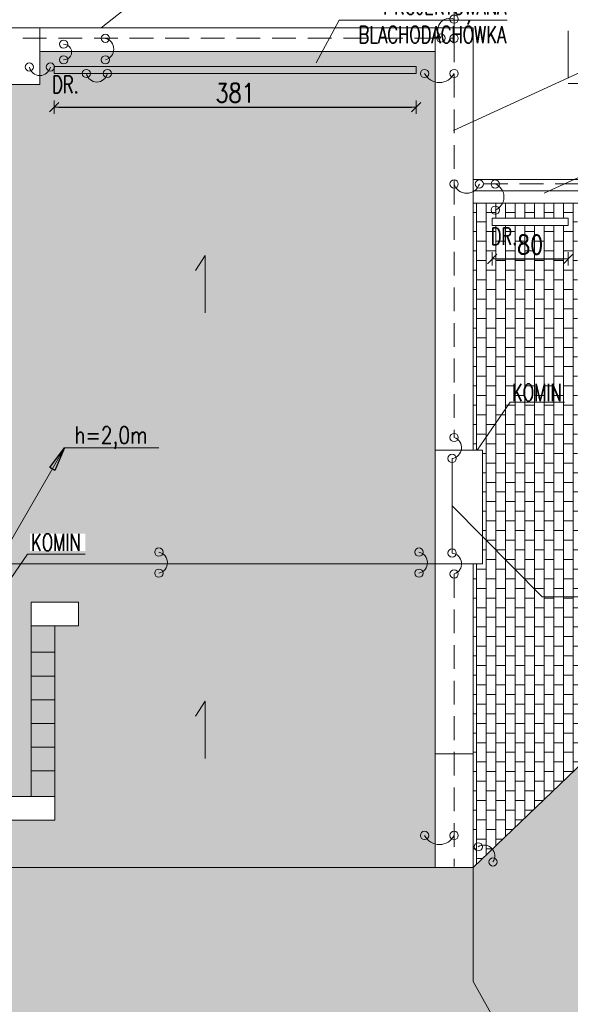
# Model space of a CAD drawing. Header units: millimetres. Extents: x 5973 to 39040, y 4443 to 37727.
# Tile 46 of 52: x 17391 to 17970, y 22097 to 23134. Entities that reach past the tile are written whole.
import ezdxf
from ezdxf.enums import TextEntityAlignment as Align

# ---------------------------------------------------------------- set-up
doc = ezdxf.new("R2010")
doc.units = ezdxf.units.MM
doc.linetypes.add('DASHED', pattern=[0.75, 0.5, -0.25])
doc.linetypes.add('HIDDEN', pattern=[0.375, 0.25, -0.125])
for name, color, linetype, lineweight in [('!MODUS_OPIS', 3, 'Continuous', 13), ('Cienka', 3, 'Continuous', 9), ('E_0', 4, 'Continuous', 15), ('Widok', 1, 'Continuous', 15), ('WYMIAROWANIE', 1, 'Continuous', 18)]:
    doc.layers.add(name, color=color, linetype=linetype, lineweight=lineweight)
doc.layers.add('E_ODN', color=1, linetype='Continuous')
doc.layers.add('INSTALACJA ODGROMOWA', color=7, linetype='Continuous')
doc.styles.add('TXT', font='simplex.shx', dxfattribs={"width": 0.8})
doc.dimstyles.new('DIM100', dxfattribs={"dimscale": 5, "dimtxt": 4, "dimasz": 1, "dimexe": 0, "dimexo": 0, "dimgap": 1, "dimtad": 1, "dimdec": 4, "dimrnd": 0.5, "dimdsep": 46, "dimtxsty": 'TXT', "dimblk1": 'TICK1', "dimblk2": 'TICK1', "dimsah": 1, "dimcen": 0, "dimse1": 1, "dimse2": 1, "dimclrd": 1, "dimclre": 7, "dimclrt": 9, "dimadec": 0, "dimazin": 0, "dimtfac": 1, "dimtdec": 4, "dimtmove": 2, "dimatfit": 3, "dimldrblk": 'TICK1', "dimfxl": 1, "dimtolj": 1, "dimarcsym": 0})
pattern_1 = [(90, (0.04, 0), (-10.16, 6e-16), []), (180, (0.04, 0), (-10.16, -10.16), [10.16, -10.16])]

# ---------------------------------------------------------------- blocks, each defined once
blk = doc.blocks.new('TICK1')
at = {"color": 2}
blk.add_line((-1, -1), (1, 1), dxfattribs=at)
at = {"color": 0}
for p, q in [((0, 0), (-1, 0)), ((0, -1.4), (0, 1.4))]:
    blk.add_line(p, q, dxfattribs=at)
blk = doc.blocks.new('*D157')
at = {"layer": 'Defpoints', "color": 0, "transparency": 16777216}
for p in [(15561.9, 23463.7), (15561.9, 22625.2), (19083, 22625.2)]:
    blk.add_point(p, dxfattribs=at)
at = {"layer": 'WYMIAROWANIE', "color": 1, "lineweight": -2, "transparency": 16777216}
blk.add_line((19078, 23463.7), (15566.9, 23463.7), dxfattribs=at)
at = {"layer": 'WYMIAROWANIE', "color": 1, "lineweight": -2, "transparency": 16777216, "xscale": 5, "yscale": 5, "zscale": 5, "rotation": 180}
blk.add_blockref('TICK1', (15561.9, 23463.7), dxfattribs=at)
at = {"layer": 'WYMIAROWANIE', "color": 1, "lineweight": -2, "transparency": 16777216, "xscale": 5, "yscale": 5, "zscale": 5}
blk.add_blockref('TICK1', (19083, 23463.7), dxfattribs=at)
at = {"layer": 'WYMIAROWANIE', "color": 9, "transparency": 16777216, "insert": (17322.5, 23478.7), "char_height": 20, "attachment_point": 5, "style": 'TXT'}
blk.add_mtext('\\A1;3521', dxfattribs=at)
blk = doc.blocks.new('*D172')
at = {"layer": 'Defpoints', "color": 0, "transparency": 16777216}
for p in [(16650, 23125.7), (19382.3, 23125.7), (16650, 20607.6)]:
    blk.add_point(p, dxfattribs=at)
at = {"layer": 'WYMIAROWANIE', "color": 1, "lineweight": -2, "transparency": 16777216}
blk.add_line((19382.3, 20612.6), (19382.3, 23120.7), dxfattribs=at)
at = {"layer": 'WYMIAROWANIE', "color": 1, "lineweight": -2, "transparency": 16777216, "xscale": 5, "yscale": 5, "zscale": 5}
for p, rotation in [((19382.3, 23125.7), 90), ((19382.3, 20607.6), 270)]:
    blk.add_blockref('TICK1', p, dxfattribs=dict(at, rotation=rotation))
at = {"layer": 'WYMIAROWANIE', "color": 9, "transparency": 16777216, "insert": (19367.3, 21866.6), "char_height": 20, "attachment_point": 5, "rotation": 90, "style": 'TXT'}
blk.add_mtext('\\A1;2518', dxfattribs=at)
blk = doc.blocks.new('E_PUSZKA')
at = {"layer": 'E_0', "color": 3}
blk.add_circle((0, 0), 4.35, dxfattribs=at)
blk = doc.blocks.new('E_STRZ_GORA')
at = {"layer": 'E_ODN'}
for p, q in [((-20.6, -27.7), (0, 0)), ((0, 0), (-13.7, -31.7)), ((-13.7, -31.7), (-20.6, -27.7))]:
    blk.add_line(p, q, dxfattribs=at)
blk.add_solid([(-13.7, -31.7), (-20.6, -27.7), (0, 0), (-20.6, -27.7)], dxfattribs=at)
blk = doc.blocks.new('ODGROMÓWKA')
at = {"layer": '!MODUS_OPIS', "ltscale": 0.7}
for p, q in [((4754.4, 14119.3), (4666.4, 13967)), ((4853.5, 14119.3), (4754.4, 14119.3)), ((5162.3, 14058.3), (5257.2, 13962.4)), ((5564.1, 13962.4), (5257.2, 13962.4))]:
    blk.add_line(p, q, dxfattribs=at)
at = {"layer": 'E_0'}
for p, q in [((5164.4, 14582.4), (5164.4, 14550.8)), ((5162.3, 14108.1), (5162.3, 14008.4))]:
    blk.add_line(p, q, dxfattribs=at)
at = {"layer": 'E_0', "color": 2, "linetype": 'HIDDEN', "ltscale": 100}
for p, q in [((3660.4, 14550.8), (5164.4, 14550.8)), ((5164.4, 14550.8), (5164.4, 14130.2)), ((5933.4, 14397.3), (5191, 14397.3)), ((5164.4, 13986.4), (5164.4, 13678.3))]:
    blk.add_line(p, q, dxfattribs=at)
at = {"layer": 'E_0', "color": 3, "linetype": 'DASHED', "ltscale": 100}
blk.add_lwpolyline([(2839.4, 12062.6), (2839.4, 13362.3), (2778.4, 13362.3), (2778.4, 14503.3), (3540.4, 14503.3), (3540.4, 14633.7), (5284.4, 14633.7), (5284.4, 14503.3), (6039.4, 14503.3), (6039.4, 13917.3), (6499.5, 13917.2), (6499.4, 12546.3), (4282.7, 12546.5), (4282.7, 12425.5), (3909.7, 12425.5), (3909.7, 12062.6)], dxfattribs=at)
at = {"layer": 'E_0'}
for centre, radius, start, end in [((5159.8, 14559.4), 12.5, 68.4601, 222.0484), ((4794.5, 14539.4), 11.7, 284.2512, 75.7488), ((4753.6, 14536.3), 8.26, 268.9353, 91.0647), ((4728.4, 14522.8), 11.3, 191.8092, 348.1908), ((4788.4, 14516), 11.3, 191.8092, 348.1908), ((5148.9, 14521.5), 17.4, 206.6522, 333.3478), ((5177.7, 14401.4), 13.9, 197.2901, 342.7099), ((5202, 14383.5), 14.9, 292.2716, 67.7284), ((5161, 14119.4), 11.3, 276.2458, 72.6274), ((4851.4, 13998.3), 11.3, 281.8092, 78.1908), ((5125.1, 13998.3), 11.3, 281.8092, 78.1908), ((5161, 13997.2), 11.3, 287.3726, 83.7542), ((5148.9, 13718.7), 17.4, 206.6522, 333.3478), ((5195.9, 13689.3), 11.3, 325.6074, 121.989)]:
    blk.add_arc(centre, radius, start, end, dxfattribs=at)
at = {"layer": '!MODUS_OPIS', "ltscale": 0.7, "xscale": 0.75, "yscale": 0.75, "zscale": 0.75}
blk.add_blockref('E_STRZ_GORA', (4754.4, 14119.3), dxfattribs=at)
at = {"layer": 'E_0', "xscale": -1}
for p, rotation in [((5164.4, 14571), 180), ((5150.5, 14551), 207.9059449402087), ((4717.3, 14520.5), 180), ((4739.5, 14520.5), 180), ((5133.3, 14513.7), 180), ((5164.4, 14513.7), 180), ((5164.4, 14397.3), 180), ((5191, 14397.3), 180), ((5207.7, 14397.3), 270), ((5207.7, 14369.7), 270), ((4853.7, 14009.4), 270), ((5127.5, 14009.4), 270), ((5162.3, 14008.4), 275.5634217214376), ((4853.7, 13987.2), 270), ((5127.5, 13987.2), 270), ((5164.4, 13986.4), 275.5634217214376), ((5133.3, 13710.9), 180), ((5164.4, 13710.9), 180)]:
    blk.add_blockref('E_PUSZKA', p, dxfattribs=dict(at, rotation=rotation))
at = {"layer": 'E_0'}
for p, rotation in [((4753.4, 14544.6), 264.4365782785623), ((4797.4, 14550.8), 264.4365782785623), ((5164.4, 14550.8), 180), ((4753.4, 14528.1), 264.4365782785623), ((4797.4, 14528.1), 264.4365782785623), ((4777.3, 14513.7), 180), ((4799.5, 14513.7), 180), ((5164.4, 14130.2), 264.4365782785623), ((5162.3, 14108.1), 264.4365782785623), ((5189.9, 13698.9), 313.7981669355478), ((5205.3, 13682.9), 313.7981669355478)]:
    blk.add_blockref('E_PUSZKA', p, dxfattribs=dict(at, rotation=rotation))
at = {"layer": '!MODUS_OPIS', "ltscale": 0.7, "style": 'TXT', "width": 0.8}
blk.add_text('h=2,0m', height=18, dxfattribs=at).set_placement((4803.3, 14132.7), align=Align.MIDDLE_CENTER)
blk = doc.blocks.new('*D301')
at = {"layer": 'Defpoints', "color": 0, "transparency": 16777216}
for p in [(17887.9, 22917.3), (17967.9, 22917.3), (17967.9, 22882)]:
    blk.add_point(p, dxfattribs=at)
at = {"layer": 'WYMIAROWANIE', "color": 1, "lineweight": -2, "transparency": 16777216}
blk.add_line((17892.9, 22882), (17962.9, 22882), dxfattribs=at)
at = {"layer": 'WYMIAROWANIE', "color": 1, "lineweight": -2, "transparency": 16777216, "xscale": 5, "yscale": 5, "zscale": 5, "rotation": 180}
blk.add_blockref('TICK1', (17887.9, 22882), dxfattribs=at)
at = {"layer": 'WYMIAROWANIE', "color": 1, "lineweight": -2, "transparency": 16777216, "xscale": 5, "yscale": 5, "zscale": 5}
blk.add_blockref('TICK1', (17967.9, 22882), dxfattribs=at)
at = {"layer": 'WYMIAROWANIE', "color": 9, "transparency": 16777216, "insert": (17927.9, 22897), "char_height": 20, "attachment_point": 5, "style": 'TXT'}
blk.add_mtext('\\A1;80', dxfattribs=at)
blk = doc.blocks.new('*D302')
at = {"layer": 'Defpoints', "color": 0, "transparency": 16777216}
for p in [(17426.9, 23077.3), (17807.9, 23077.3), (17807.9, 23042)]:
    blk.add_point(p, dxfattribs=at)
at = {"layer": 'WYMIAROWANIE', "color": 1, "lineweight": -2, "transparency": 16777216}
blk.add_line((17431.9, 23042), (17802.9, 23042), dxfattribs=at)
at = {"layer": 'WYMIAROWANIE', "color": 1, "lineweight": -2, "transparency": 16777216, "xscale": 5, "yscale": 5, "zscale": 5, "rotation": 180}
blk.add_blockref('TICK1', (17426.9, 23042), dxfattribs=at)
at = {"layer": 'WYMIAROWANIE', "color": 1, "lineweight": -2, "transparency": 16777216, "xscale": 5, "yscale": 5, "zscale": 5}
blk.add_blockref('TICK1', (17807.9, 23042), dxfattribs=at)
at = {"layer": 'WYMIAROWANIE', "color": 9, "transparency": 16777216, "insert": (17617.4, 23057), "char_height": 20, "attachment_point": 5, "style": 'TXT'}
blk.add_mtext('\\A1;381', dxfattribs=at)

msp = doc.modelspace()

# ---------------------------------------------------------------- hatches: boundary and pattern name
at = {"layer": 'Cienka', "transparency": 33554483}
h = msp.add_hatch(dxfattribs=at)
h.set_pattern_fill('AR-B816', color=256, scale=0.05, angle=90)
h.set_pattern_definition(pattern_1)
h.paths.add_polyline_path([(17411.92242, 23065.66483), (17349.56704, 23065.66483), (17245.57584, 22560.66483), (17827.90707, 22560.66483), (17827.90707, 23100.66483), (17411.92242, 23100.66483)])
h.paths.add_polyline_path([(16363.90707, 23100.66483), (16363.90707, 22560.66483), (16965.57584, 22560.66483), (16861.58464, 23065.66483), (16799.22925, 23065.66483), (16799.22925, 23100.66483)])
h.paths.add_polyline_path([(16548.86047, 22817.5934), (16548.86047, 22868.73626), (16588.86047, 22868.73626), (16588.86047, 22817.5934)], flags=16)
h.paths.add_polyline_path([(17401.62004, 22592.40347), (17459.82004, 22592.40347), (17459.82004, 22574.40347), (17401.62004, 22574.40347)], flags=16)
h.paths.add_polyline_path([(16419.4316, 22873.47307), (16477.6316, 22873.47307), (16477.6316, 22855.47307), (16419.4316, 22855.47307)], flags=16)
h = msp.add_hatch(dxfattribs=at)
h.set_pattern_fill('AR-B816', color=256, scale=0.07)
h.paths.add_polyline_path([(17987.90707, 22940.66483), (17987.90707, 22670.66483), (18067.90707, 22589.33174), (18067.90707, 22859.33174)])
h.paths.add_polyline_path([(18067.90707, 22859.33174), (18067.90707, 22589.33174), (18147.90707, 22670.66483), (18147.90707, 22940.66483)])
h.paths.add_polyline_path([(18517.90707, 22580.66483), (18517.90707, 22555.66483), (18517.90707, 22485.66483), (18542.90707, 22485.66483), (18542.90707, 22580.66483)])
h.paths.add_polyline_path([(18597.90707, 22355.58363), (18037.90707, 21816.16483), (17867.90707, 22120.66483), (17867.90707, 22240.66483), (18597.90707, 22940.66483)])
h.paths.add_polyline_path([(18849.53374, 21896.16483), (19057.90707, 21896.16483), (19057.90707, 21736.16483), (18849.53374, 21736.16483), (18849.53374, 21726.16483), (19057.92547, 21726.16483), (19057.92547, 21906.16483), (18849.53374, 21906.16483)])
h.paths.add_polyline_path([(18709.90707, 21611.87812), (18709.90707, 21684.66483), (18649.90707, 21684.66483), (18649.90707, 21669.69511), (18497.90707, 21816.16483), (19057.92547, 22355.49073), (19057.92547, 21277.43367), (19056.97911, 21277.43376)])
h.paths.add_polyline_path([(18419.90707, 22490.66483), (18359.90707, 22490.66483), (18359.90707, 22580.66483), (18419.90707, 22580.66483)], flags=16)
h.paths.add_polyline_path([(18542.90707, 22314.66483), (18409.90707, 22314.66483), (18409.90707, 22460.66483), (18542.90707, 22460.66483)], flags=16)
h.paths.add_polyline_path([(19057.90707, 21896.16483), (19057.90707, 21736.16483), (18849.53374, 21736.16483), (18768.20065, 21816.16483), (18849.53374, 21896.16483)], flags=16)
h.paths.add_polyline_path([(19002.90707, 22024.66483), (19002.90707, 21951.66483), (18869.90707, 21951.66483), (18869.90707, 22024.66483)], flags=16)
h.paths.add_polyline_path([(18869.90707, 21680.66483), (19002.90707, 21680.66483), (19002.90707, 21607.66483), (18869.90707, 21607.66483)], flags=16)
h.paths.add_polyline_path([(18414.90707, 22382.66483), (18537.90707, 22382.66483), (18537.90707, 22319.66483), (18414.90707, 22319.66483)], flags=0)
h.paths.add_polyline_path([(18414.90707, 22455.66483), (18537.90707, 22455.66483), (18537.90707, 22392.66483), (18414.90707, 22392.66483)], flags=0)
h.paths.add_polyline_path([(18874.90707, 22019.66483), (18997.90707, 22019.66483), (18997.90707, 21956.66483), (18874.90707, 21956.66483)], flags=0)
h.paths.add_polyline_path([(18997.90707, 21612.66483), (18874.90707, 21612.66483), (18874.90707, 21675.66483), (18997.90707, 21675.66483)], flags=0)
h.paths.add_polyline_path([(19057.90707, 21736.16483), (19057.90707, 21896.16483), (18976.57399, 21816.16483)], flags=0)
h = msp.add_hatch(dxfattribs=at)
h.set_pattern_fill('AR-B816', color=256, scale=0.05, angle=90)
h.set_pattern_definition(pattern_1)
h.paths.add_polyline_path([(17877.90707, 22680.66483), (17877.90707, 22560.66483), (17867.90707, 22560.66483), (17867.90707, 22240.66483), (18597.90707, 22940.66483), (18157.90707, 22940.66483), (18157.90707, 22670.5587), (18147.90707, 22670.66483), (18067.90707, 22589.33174), (17987.90707, 22670.5587), (17977.90707, 22670.5587), (17977.90707, 22940.66483), (17867.90707, 22940.66483), (17867.90707, 22680.66483)])
h.paths.add_polyline_path([(17967.90707, 22917.33893), (17887.90707, 22917.33893), (17887.90707, 22924.83893), (17967.90707, 22924.83893)], flags=16)
h.paths.add_polyline_path([(18545.90707, 22924.83893), (18545.90707, 22917.33893), (18167.90707, 22917.33893), (18167.90707, 22924.83893)], flags=16)
h = msp.add_hatch(dxfattribs=at)
h.set_pattern_fill('AR-B816', color=256, scale=0.05, angle=90)
h.set_pattern_definition(pattern_1)
h.paths.add_polyline_path([(17402.63498, 22315.52833), (17377.63498, 22315.52833), (17020.90707, 22315.52833), (16995.90707, 22315.52833), (16602.63498, 22315.52833), (16602.63498, 22290.52833), (17427.63498, 22290.52833), (17427.63498, 22299.27953), (17427.63498, 22315.52833)])
h.paths.add_polyline_path([(16602.63498, 22532.58715), (16437.63498, 22532.58715), (16437.63498, 22507.58715), (16577.63498, 22507.58715), (16602.63498, 22507.58715)])
h.paths.add_polyline_path([(17020.90707, 22400.66483), (16970.90707, 22400.66483), (16970.90707, 22375.66483), (17020.90707, 22375.66483)])
h.paths.add_polyline_path([(17452.63498, 22495.52833), (17452.63498, 22520.52833), (17427.63498, 22520.52833), (17402.63498, 22520.52833), (17402.63498, 22495.52833), (17427.63498, 22495.52833)])
h.paths.add_polyline_path([(16363.90707, 22240.66483), (17827.90707, 22240.66483), (17827.90707, 22560.66483), (17245.57584, 22560.66483), (17105.57584, 22440.66483), (16965.57584, 22560.66483), (16363.90707, 22560.66483)])
h.paths.add_polyline_path([(17045.90707, 22400.66483), (17165.90707, 22400.66483), (17165.90707, 22350.66483), (17045.90707, 22350.66483)], flags=16)
h.paths.add_polyline_path([(17319.90707, 22400.66483), (17319.90707, 22520.66483), (17379.90707, 22520.66483), (17379.90707, 22400.66483)], flags=16)
h.paths.add_polyline_path([(16552.63498, 22482.58715), (16552.63498, 22367.58715), (16437.63498, 22367.58715), (16437.63498, 22482.58715)], flags=16)
h = msp.add_hatch(dxfattribs=at)
h.set_pattern_fill('AR-B816', color=256, scale=0.05, angle=90)
h.set_pattern_definition(pattern_1)
h.paths.add_polyline_path([(17649.90707, 21764.66483), (18197.40707, 21764.66483), (18197.40707, 21789.66483), (17649.90707, 21789.66483)])
h.paths.add_polyline_path([(18298.54254, 21614.66483), (18599.90707, 21614.66483), (18624.90707, 21614.66483), (18624.90707, 21639.66483), (18599.90707, 21639.66483), (18289.45197, 21639.66483)])
h.paths.add_polyline_path([(18298.54254, 21614.66483), (18289.45197, 21639.66483), (18197.40707, 21639.66483), (18172.40707, 21639.66483), (18172.40707, 21614.66483)])
h.paths.add_polyline_path([(17524.90707, 21764.66483), (17549.90707, 21764.66483), (17549.90707, 21789.66483), (16349.90707, 21789.66483), (16349.90707, 21764.66483)])
h.paths.add_polyline_path([(17524.90707, 21604.66483), (17524.90707, 21579.66483), (17549.90707, 21579.66483), (17674.90707, 21579.66483), (17674.90707, 21604.66483), (17649.90707, 21604.66483), (17549.90707, 21604.66483)])
h.paths.add_polyline_path([(16553.02423, 21547.51551), (16543.02423, 21547.51551), (16542.99991, 21277.66034), (16553.02423, 21277.65943)])
h.paths.add_polyline_path([(16722.99991, 21277.64411), (16723.0182, 21480.66483), (16721.40707, 21480.66483), (16721.40707, 21488.16483), (16723.01888, 21488.16483), (16723.02423, 21547.51551), (16713.02423, 21547.51551), (16713.02423, 21277.64501)])
h.paths.add_polyline_path([(16869.90482, 21547.51551), (16859.90482, 21547.51551), (16859.88049, 21277.63178), (16869.90482, 21277.63087)])
h.paths.add_polyline_path([(17039.88049, 21277.61555), (17039.90482, 21547.51551), (17029.90482, 21547.51551), (17029.90482, 21277.61645)])
h.paths.add_polyline_path([(17269.90482, 21547.51551), (17259.90482, 21547.51551), (17259.88049, 21277.59573), (17269.90482, 21277.59482)])
h.paths.add_polyline_path([(17439.88049, 21277.5795), (17439.90482, 21547.51551), (17429.90482, 21547.51551), (17429.90482, 21277.5804)])
h.paths.add_polyline_path([(17669.90482, 21547.51551), (17659.90482, 21547.51551), (17659.88049, 21277.55968), (17669.90482, 21277.55877)])
h.paths.add_polyline_path([(17839.88048, 21277.54345), (17839.90482, 21547.51551), (17829.90482, 21547.51551), (17829.90482, 21277.54435)])
h.paths.add_polyline_path([(18149.89512, 21277.51551), (18239.86966, 21277.5074), (18239.89399, 21547.51551), (18229.89399, 21547.51551), (18229.89399, 21277.51551)])
h.paths.add_polyline_path([(18069.89399, 21547.51551), (18059.89399, 21547.51551), (18059.86966, 21277.52363), (18069.89399, 21277.52272)])
h.paths.add_polyline_path([(16058.02649, 21833.66483), (16323.90707, 22240.66483), (17867.90707, 22240.66483), (17867.90707, 22120.66483), (18037.90707, 21816.16483), (18497.90707, 21816.16483), (18649.90707, 21669.69511), (18649.90707, 21564.66483), (18709.90707, 21564.66483), (18709.90707, 21611.87812), (19056.97911, 21277.43376), (16468.20403, 21277.66708)])
h.paths.add_polyline_path([(16633.02423, 21628.8486), (16713.02423, 21547.51551), (16713.02423, 21277.51551), (16553.02423, 21277.51551), (16553.02423, 21547.51551)])
h.paths.add_polyline_path([(16949.90482, 21628.8486), (17029.90482, 21547.51551), (17029.90482, 21277.51551), (16869.90482, 21277.51551), (16869.90482, 21547.51551)])
h.paths.add_polyline_path([(17349.90482, 21628.8486), (17429.90482, 21547.51551), (17429.90482, 21277.51551), (17269.90482, 21277.51551), (17269.90482, 21547.51551)])
h.paths.add_polyline_path([(17749.90482, 21628.8486), (17829.90482, 21547.51551), (17829.90482, 21277.51551), (17669.90482, 21277.51551), (17669.90482, 21547.51551)])
h.paths.add_polyline_path([(18149.89399, 21628.8486), (18229.89399, 21547.51551), (18229.89399, 21277.51551), (18069.89399, 21277.51551), (18069.89399, 21547.51551)])
h.paths.add_polyline_path([(18219.90707, 21679.66483), (18219.90707, 21799.66483), (18274.90707, 21799.66483), (18274.90707, 21679.66483)], flags=16)
h.paths.add_polyline_path([(16349.90707, 21839.66483), (16349.90707, 21939.66483), (16409.90707, 21939.66483), (16409.90707, 21839.66483)], flags=16)
h.paths.add_polyline_path([(16819.90707, 21839.66483), (16819.90707, 21959.66483), (16879.90707, 21959.66483), (16879.90707, 21839.66483)], flags=16)
h.paths.add_polyline_path([(17569.90707, 21649.66483), (17569.90707, 21769.66483), (17629.90707, 21769.66483), (17629.90707, 21649.66483)], flags=16)
h.paths.add_polyline_path([(16744.90707, 21332.66483), (16744.90707, 21465.66483), (16817.90707, 21465.66483), (16817.90707, 21332.66483)], flags=16)
h.paths.add_polyline_path([(17114.90707, 21332.66483), (17114.90707, 21465.66483), (17187.90707, 21465.66483), (17187.90707, 21332.66483)], flags=16)
h.paths.add_polyline_path([(17514.90707, 21332.66483), (17514.90707, 21465.66483), (17587.90707, 21465.66483), (17587.90707, 21332.66483)], flags=16)
h.paths.add_polyline_path([(18414.90707, 21332.66483), (18414.90707, 21465.66483), (18487.90707, 21465.66483), (18487.90707, 21332.66483)], flags=16)
h.paths.add_polyline_path([(16749.90707, 21337.66483), (16749.90707, 21460.66483), (16812.90707, 21460.66483), (16812.90707, 21337.66483)], flags=0)
h.paths.add_polyline_path([(17119.90707, 21337.66483), (17119.90707, 21460.66483), (17182.90707, 21460.66483), (17182.90707, 21337.66483)], flags=0)
h.paths.add_polyline_path([(17519.90707, 21337.66483), (17519.90707, 21460.66483), (17582.90707, 21460.66483), (17582.90707, 21337.66483)], flags=0)
h.paths.add_polyline_path([(18419.90707, 21337.66483), (18419.90707, 21460.66483), (18482.90707, 21460.66483), (18482.90707, 21337.66483)], flags=0)

# ---------------------------------------------------------------- linework, layer by layer
at = {"layer": '!MODUS_OPIS', "ltscale": 0.7}
for points in [[(17476.31361, 23125.66483), (17557.37446, 23189.79651), (17812.72287, 23189.79651)], [(17702.61171, 23088.56243), (17726.79989, 23133.67706), (17903.73902, 23133.67706)], [(17847.2827, 23017.49389), (17993.29092, 23084.44652), (18249.00236, 23084.44652)], [(17942.7301, 22951.18306), (18088.73832, 23018.1357), (18343.3169, 23018.1357)], [(17585.82364, 22825.20601), (17585.82364, 22885.48858), (17575.77654, 22869.79)], [(17872.24032, 22680.66483), (17906.95246, 22731.02646), (17963.92761, 22731.02646)], [(17364.24032, 22520.66483), (17398.95246, 22571.02646), (17459.50092, 22571.02646)], [(17585.82364, 22355.80574), (17585.82364, 22416.08831), (17575.77654, 22400.38972)]]:
    msp.add_lwpolyline(points, dxfattribs=at)
at = {"layer": 'Widok'}
for points in [[(19083.02706, 22379.66483), (18622.90707, 22379.66483), (18622.90707, 22965.66483), (17867.90707, 22965.66483), (17867.90707, 23125.66483), (16323.90707, 23125.66483), (16323.90707, 22965.66483), (15561.90707, 22965.66483), (15561.90707, 22024.66483), (15622.90707, 22024.66483), (15622.90707, 20607.63121)], [(16799.22925, 23125.66483), (16799.22925, 23065.66483), (17411.92242, 23065.66483)], [(17411.92242, 23125.66483), (17411.92242, 23065.66483)], [(17867.90707, 23125.66483), (17827.90707, 23125.66483), (17827.90707, 23100.66483), (17827.90707, 22680.66483)], [(17867.90707, 23125.66483), (17867.90707, 22680.66483)], [(17827.90707, 23100.66483), (17827.90707, 23100.66483), (17411.92242, 23100.66483)], [(19070.92547, 22367.66483), (18610.90707, 22367.66483), (18610.90707, 22953.66483), (17867.90707, 22953.66483)], [(16323.90707, 22680.66483), (16323.90707, 22240.66483), (17867.90707, 22240.66483), (18597.90707, 22940.66483)], [(19057.92547, 22354.66483), (18597.90707, 22354.66483), (18597.90707, 22940.66483), (17867.90707, 22940.66483)], [(17877.90707, 22560.66483), (17877.90707, 22560.66483), (17877.90707, 22680.66483), (17827.90707, 22680.66483)], [(17827.90707, 22680.66483), (17827.90707, 22560.66483)], [(17245.57584, 22560.66483), (17827.90707, 22560.66483)], [(17827.90707, 22560.66483), (17827.90707, 22240.66483)], [(17827.90707, 22560.66483), (17877.90707, 22560.66483)], [(17867.90707, 22560.66483), (17867.90707, 22240.66483)], [(16577.63498, 22315.52833), (17377.63498, 22315.52833), (17402.63498, 22315.52833), (17402.63498, 22520.52833), (17427.63498, 22520.52833), (17452.63498, 22520.52833), (17452.63498, 22495.52833), (17402.63498, 22495.52833), (17427.63498, 22495.52833), (17427.63498, 22299.27953)], [(17402.63498, 22467.52833), (17427.63498, 22467.52833), (17427.63498, 22495.52833), (17402.63498, 22495.52833)], [(17402.63498, 22442.52833), (17427.63498, 22442.52833), (17427.63498, 22467.52833), (17402.63498, 22467.52833)], [(17402.63498, 22417.52833), (17427.63498, 22417.52833), (17427.63498, 22442.52833), (17402.63498, 22442.52833)], [(17402.63498, 22392.52833), (17427.63498, 22392.52833), (17427.63498, 22417.52833), (17402.63498, 22417.52833)], [(17402.63498, 22367.52833), (17427.63498, 22367.52833), (17427.63498, 22392.52833), (17402.63498, 22392.52833)], [(17402.63498, 22342.52833), (17427.63498, 22342.52833), (17427.63498, 22367.52833), (17402.63498, 22367.52833)], [(17867.90707, 22240.66483), (17867.90707, 22240.66483), (17867.90707, 22360.66483), (17827.90707, 22360.66483), (17827.90707, 22240.66483), (17867.90707, 22240.66483)], [(17402.63498, 22315.52833), (17427.63498, 22315.52833), (17427.63498, 22342.52833), (17402.63498, 22342.52833)], [(17427.63498, 22315.52833), (17427.63498, 22290.52833), (16577.63498, 22290.52833)], [(17867.90707, 22240.66483), (17867.90707, 22120.66483), (18037.90707, 21816.16483)]]:
    msp.add_lwpolyline(points, dxfattribs=at)
for points in [[(17807.90707, 23084.83893), (17426.92242, 23084.83893), (17426.92242, 23077.33893), (17807.90707, 23077.33893), (17807.90707, 23084.83893)], [(17967.90707, 22924.83893), (17887.90707, 22924.83893), (17887.90707, 22917.33893), (17967.90707, 22917.33893), (17967.90707, 22924.83893)]]:
    msp.add_lwpolyline(points, close=True, dxfattribs=at)

# ---------------------------------------------------------------- block references
at = {"layer": 'INSTALACJA ODGROMOWA'}
msp.add_blockref('ODGROMÓWKA', (12683.48703, 8563.71099), dxfattribs=at)

# ---------------------------------------------------------------- texts
at = {"layer": '!MODUS_OPIS', "ltscale": 0.7, "char_height": 18, "attachment_point": 3, "style": 'TXT'}
for s, insert in [('{\\W0.7;PROJEKTOWANA BLACHODACHÓWKA}', (17902.88763, 23157.44583)), ('{\\W0.7;DR.}', (17452.88257, 23074.8374)), ('{\\W0.7;DR.}', (17914.41867, 22914.8374)), ('{\\W0.7;KOMIN}', (17961.23738, 22750.3039)), ('{\\W0.7;KOMIN}', (17455.02004, 22592.40347))]:
    msp.add_mtext_dynamic_manual_height_columns(s, width=202.8482185, gutter_width=12.5, heights=[0], dxfattribs=dict(at, insert=insert))

# ---------------------------------------------------------------- dimensions: what is measured, and where the dimension line sits
at = {"layer": 'WYMIAROWANIE'}
for base, p1, p2, picture, middle in [((15561.90707, 23463.68748), (19083.02706, 22625.15553), (15561.90707, 22625.15553), '*D157', (17322.46707, 23478.68748)), ((17807.907074, 23041.974805), (17426.922425, 23077.338928), (17807.907074, 23077.338928), '*D302', (17617.41475, 23056.974805)), ((17967.90707, 22881.9748), (17887.90707, 22917.33893), (17967.90707, 22917.33893), '*D301', (17927.90707, 22896.9748))]:
    dim = msp.add_linear_dim(base=base, p1=p1, p2=p2, dimstyle='DIM100', override={"dimtxsty": 'TXT', "dimldrblk": 'TICK1'}, dxfattribs=at)
    dim.commit()
    dim.dimension.update_dxf_attribs({"geometry": picture, "text_midpoint": middle})
dim = msp.add_linear_dim(base=(19382.26049, 23125.66483), p1=(16650.02299, 20607.63121), p2=(16650.02299, 23125.66483), angle=90, dimstyle='DIM100', override={"dimtxsty": 'TXT', "dimldrblk": 'TICK1'}, dxfattribs=at)
dim.commit()
dim.dimension.update_dxf_attribs({"geometry": '*D172', "text_midpoint": (19367.26049, 21866.64802)})

doc.saveas('drawing.dxf')
